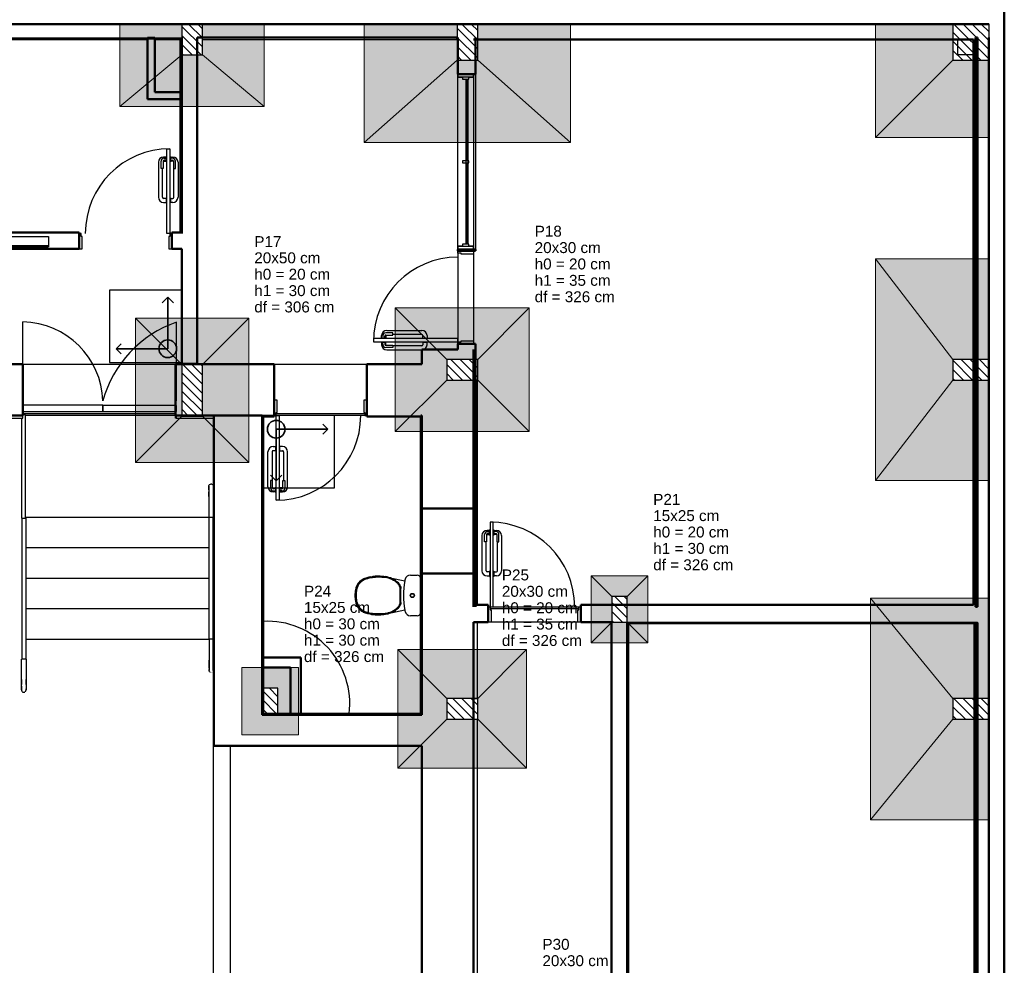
# Model space of a CAD drawing. Header units: millimetres. Extents: x 0 to 119, y 0 to 84.
# Tile 11 of 13: x 75 to 95, y 47 to 65. Entities that reach past the tile are written whole.
import ezdxf

# ---------------------------------------------------------------- set-up
doc = ezdxf.new("R2010")
doc.units = ezdxf.units.MM
doc.header["$MEASUREMENT"] = 0
doc.linetypes.add('NULL', pattern=[0])
doc.layers.add('BASE', color=9, linetype='Continuous')
for name, color, linetype, lineweight in [('LC-Hachuras das sapatas', 43, 'Continuous', 5), ('LC-Hachuras dos pilares', 9, 'Continuous', 5), ('LC-Seção das fundações', 7, 'Continuous', 5), ('LC-Seção dos pilares', 4, 'Continuous', 30), ('LC-Textos', 3, 'Continuous', 20)]:
    doc.layers.add(name, color=color, linetype=linetype, lineweight=lineweight)
doc.styles.add('Arial', font='txt')

msp = doc.modelspace()

# ---------------------------------------------------------------- hatches: boundary and pattern name
at = {"layer": 'LC-Hachuras das sapatas', "linetype": 'Continuous'}
h = msp.add_hatch(color=43, dxfattribs=at)
h.paths.add_polyline_path([(77.416, 64.795), (77.416, 63.195), (80.216, 63.195), (80.216, 64.795), (77.416, 64.795)])
h.paths.add_polyline_path([(78.616, 64.195), (79.016, 64.195), (79.016, 64.795), (78.616, 64.795), (78.616, 64.195)], flags=0)
h = msp.add_hatch(color=43, dxfattribs=at)
h.paths.add_polyline_path([(82.156, 64.795), (82.156, 62.495), (86.156, 62.495), (86.156, 64.795), (82.156, 64.795)])
h.paths.add_polyline_path([(83.956, 64.095), (84.356, 64.095), (84.356, 64.795), (83.956, 64.795), (83.956, 64.095)], flags=0)
h = msp.add_hatch(color=43, dxfattribs=at)
h.paths.add_polyline_path([(92.077, 64.795), (92.077, 62.595), (94.277, 62.595), (94.277, 64.795), (92.077, 64.795)])
h.paths.add_polyline_path([(93.577, 64.795), (93.577, 64.095), (94.277, 64.095), (94.277, 64.795), (93.577, 64.795)], flags=0)
h = msp.add_hatch(color=43, dxfattribs=at)
h.paths.add_polyline_path([(94.276, 60.242), (92.076, 60.242), (92.076, 55.942), (94.276, 55.942), (94.276, 60.242)])
h.paths.add_polyline_path([(93.576, 58.292), (93.576, 57.892), (94.276, 57.892), (94.276, 58.292), (93.576, 58.292)], flags=0)
h = msp.add_hatch(color=43, dxfattribs=at)
h.paths.add_polyline_path([(82.756, 59.292), (82.756, 56.892), (85.356, 56.892), (85.356, 59.292), (82.756, 59.292)])
h.paths.add_polyline_path([(83.756, 58.292), (83.756, 57.892), (84.356, 57.892), (84.356, 58.292), (83.756, 58.292)], flags=0)
h = msp.add_hatch(color=43, dxfattribs=at)
h.paths.add_polyline_path([(77.716, 56.293), (79.916, 56.293), (79.916, 59.093), (77.716, 59.093), (77.716, 56.293)])
h.paths.add_polyline_path([(78.616, 57.193), (79.016, 57.193), (79.016, 58.193), (78.616, 58.193), (78.616, 57.193)], flags=0)
h = msp.add_hatch(color=43, dxfattribs=at)
h.paths.add_polyline_path([(87.656, 52.795), (87.656, 54.095), (86.556, 54.095), (86.556, 52.795), (87.656, 52.795)])
h.paths.add_polyline_path([(86.956, 53.195), (87.256, 53.195), (87.256, 53.695), (86.956, 53.695), (86.956, 53.195)], flags=0)
h = msp.add_hatch(color=43, dxfattribs=at)
h.paths.add_polyline_path([(94.277, 53.665), (91.977, 53.665), (91.977, 49.365), (94.277, 49.365), (94.277, 53.665)])
h.paths.add_polyline_path([(93.577, 51.715), (93.577, 51.315), (94.277, 51.315), (94.277, 51.715), (93.577, 51.715)], flags=0)
h = msp.add_hatch(color=43, dxfattribs=at)
h.paths.add_polyline_path([(82.806, 52.665), (82.806, 50.365), (85.306, 50.365), (85.306, 52.665), (82.806, 52.665)])
h.paths.add_polyline_path([(83.756, 51.715), (83.756, 51.315), (84.356, 51.315), (84.356, 51.715), (83.756, 51.715)], flags=0)
h = msp.add_hatch(color=43, dxfattribs=at)
h.paths.add_polyline_path([(79.78, 51.015), (80.88, 51.015), (80.88, 52.315), (79.78, 52.315), (79.78, 51.015)])
h.paths.add_polyline_path([(80.18, 51.415), (80.48, 51.415), (80.48, 51.915), (80.18, 51.915), (80.18, 51.415)], flags=0)
at = {"layer": 'LC-Hachuras dos pilares', "linetype": 'Continuous'}
h = msp.add_hatch(dxfattribs=at)
h.set_pattern_fill('ANSI31', color=9, angle=90, style=0)
h.paths.add_polyline_path([(78.616, 64.195), (79.016, 64.195), (79.016, 64.795), (78.616, 64.795), (78.616, 64.195)])
h = msp.add_hatch(dxfattribs=at)
h.set_pattern_fill('ANSI31', color=9, angle=90, style=0)
h.paths.add_polyline_path([(83.956, 64.095), (84.356, 64.095), (84.356, 64.795), (83.956, 64.795), (83.956, 64.095)])
h = msp.add_hatch(dxfattribs=at)
h.set_pattern_fill('ANSI31', color=9, angle=90, style=0)
h.paths.add_polyline_path([(93.577, 64.795), (93.577, 64.095), (94.277, 64.095), (94.277, 64.795), (93.577, 64.795)])
h = msp.add_hatch(dxfattribs=at)
h.set_pattern_fill('ANSI31', color=9, angle=90, style=0)
h.paths.add_polyline_path([(83.756, 58.292), (83.756, 57.892), (84.356, 57.892), (84.356, 58.292), (83.756, 58.292)])
h = msp.add_hatch(dxfattribs=at)
h.set_pattern_fill('ANSI31', color=9, angle=90, style=0)
h.paths.add_polyline_path([(93.576, 58.292), (93.576, 57.892), (94.276, 57.892), (94.276, 58.292), (93.576, 58.292)])
h = msp.add_hatch(dxfattribs=at)
h.set_pattern_fill('ANSI31', color=9, angle=90, style=0)
h.paths.add_polyline_path([(78.616, 57.193), (79.016, 57.193), (79.016, 58.193), (78.616, 58.193), (78.616, 57.193)])
h = msp.add_hatch(dxfattribs=at)
h.set_pattern_fill('ANSI31', color=9, angle=90, style=0)
h.paths.add_polyline_path([(86.956, 53.195), (87.256, 53.195), (87.256, 53.695), (86.956, 53.695), (86.956, 53.195)])
h = msp.add_hatch(dxfattribs=at)
h.set_pattern_fill('ANSI31', color=9, angle=90, style=0)
h.paths.add_polyline_path([(80.18, 51.415), (80.48, 51.415), (80.48, 51.915), (80.18, 51.915), (80.18, 51.415)])
h = msp.add_hatch(dxfattribs=at)
h.set_pattern_fill('ANSI31', color=9, angle=90, style=0)
h.paths.add_polyline_path([(83.756, 51.715), (83.756, 51.315), (84.356, 51.315), (84.356, 51.715), (83.756, 51.715)])
h = msp.add_hatch(dxfattribs=at)
h.set_pattern_fill('ANSI31', color=9, angle=90, style=0)
h.paths.add_polyline_path([(93.577, 51.715), (93.577, 51.315), (94.277, 51.315), (94.277, 51.715), (93.577, 51.715)])

# ---------------------------------------------------------------- linework, layer by layer
at = {"layer": 'BASE', "lineweight": 50}
for p, q in [((94.573, 23.002), (94.573, 65.795)), ((59.113, 64.795), (94.273, 64.795)), ((69.316, 64.515), (78.613, 64.515)), ((77.953, 64.535), (77.953, 63.335)), ((78.093, 63.475), (78.093, 64.535)), ((78.593, 64.535), (78.593, 60.755)), ((78.613, 60.735), (78.613, 64.535)), ((78.913, 58.205), (78.913, 64.535)), ((78.913, 64.535), (83.973, 64.535)), ((83.973, 64.535), (83.973, 63.825)), ((84.273, 64.495), (93.973, 64.495)), ((84.313, 63.825), (84.313, 64.535)), ((93.973, 64.495), (93.973, 53.535)), ((94.013, 64.535), (94.053, 64.535)), ((94.013, 53.495), (94.013, 64.535)), ((94.053, 64.535), (94.053, 53.495)), ((94.273, 64.535), (94.273, 23.302)), ((83.973, 63.825), (84.313, 63.825)), ((78.613, 63.475), (78.093, 63.475)), ((77.953, 63.335), (78.613, 63.335)), ((76.623, 60.755), (69.316, 60.755)), ((76.623, 60.435), (76.623, 60.755)), ((78.423, 60.755), (78.423, 60.435)), ((78.593, 60.755), (78.423, 60.755)), ((68.759, 60.435), (76.623, 60.435)), ((78.423, 60.435), (78.613, 60.435)), ((78.613, 60.435), (78.613, 58.205)), ((84.313, 60.425), (83.973, 60.425)), ((83.973, 60.425), (83.973, 60.395)), ((83.973, 60.395), (84.313, 60.395)), ((84.313, 60.395), (84.313, 60.425)), ((83.273, 58.482), (83.273, 58.202)), ((83.973, 58.482), (83.273, 58.482)), ((84.313, 58.595), (83.973, 58.595)), ((83.973, 58.595), (83.973, 58.482)), ((84.273, 58.482), (84.273, 58.482)), ((84.273, 53.535), (84.273, 58.482)), ((84.273, 58.482), (84.273, 53.495)), ((84.313, 53.495), (84.313, 58.595)), ((75.533, 58.202), (66.696, 58.202)), ((75.533, 57.202), (75.533, 58.202)), ((80.407, 58.202), (78.493, 58.202)), ((78.493, 58.202), (78.493, 57.202)), ((78.613, 58.205), (78.913, 58.205)), ((80.407, 57.182), (80.407, 58.202)), ((83.273, 58.202), (82.207, 58.202)), ((82.207, 58.202), (82.207, 57.182)), ((38.257, 57.202), (75.533, 57.202)), ((80.177, 57.202), (78.493, 57.202)), ((79.237, 57.202), (79.237, 50.802)), ((80.177, 51.402), (80.177, 57.202)), ((80.197, 57.182), (80.407, 57.182)), ((80.197, 51.422), (80.197, 57.182)), ((82.207, 57.182), (83.253, 57.182)), ((83.253, 57.202), (83.273, 57.202)), ((83.253, 57.182), (83.253, 51.422)), ((83.273, 57.202), (83.273, 51.402)), ((83.273, 55.402), (84.273, 55.402)), ((84.273, 54.142), (83.273, 54.142)), ((84.558, 53.535), (84.273, 53.535)), ((84.558, 53.195), (84.558, 53.535)), ((86.358, 53.535), (86.358, 53.195)), ((93.973, 53.535), (86.358, 53.535)), ((94.053, 53.495), (94.013, 53.495)), ((84.273, 53.195), (84.558, 53.195)), ((84.273, 41.142), (84.273, 53.195)), ((86.358, 53.195), (86.953, 53.195)), ((86.953, 53.195), (86.953, 37.285)), ((87.253, 53.175), (93.993, 53.175)), ((87.273, 39.245), (87.273, 53.195)), ((93.993, 53.175), (93.993, 35.679)), ((94.013, 53.175), (94.053, 53.175)), ((94.013, 30.561), (94.013, 53.175)), ((94.053, 53.175), (94.053, 35.159)), ((80.927, 52.515), (80.177, 52.515)), ((80.927, 51.402), (80.927, 52.515)), ((80.177, 52.315), (80.727, 52.315)), ((80.727, 52.315), (80.727, 51.402)), ((80.177, 51.402), (83.273, 51.402)), ((83.253, 51.422), (80.197, 51.422)), ((79.237, 50.802), (83.273, 50.802)), ((83.273, 50.802), (83.273, 41.142))]:
    msp.add_line(p, q, dxfattribs=at)
at = {"layer": 'BASE'}
for p, q in [((73.213, 64.493), (77.953, 64.493)), ((78.093, 64.535), (77.953, 64.535)), ((78.093, 64.493), (78.593, 64.493)), ((79.013, 64.535), (79.013, 64.493)), ((79.013, 64.493), (83.953, 64.493)), ((83.953, 64.493), (83.953, 64.535)), ((84.353, 64.493), (93.674, 64.493)), ((93.674, 64.195), (93.674, 64.495)), ((94.034, 53.495), (94.034, 64.535)), ((93.973, 64.195), (93.674, 64.195)), ((94.053, 64.195), (94.013, 64.195)), ((94.053, 64.195), (94.034, 64.195)), ((94.034, 64.195), (94.034, 58.292)), ((83.973, 63.825), (83.973, 63.765)), ((84.273, 63.765), (84.273, 63.825)), ((84.313, 63.825), (84.313, 60.425)), ((83.973, 63.765), (84.063, 63.765)), ((83.973, 60.485), (83.973, 63.765)), ((84.063, 63.765), (84.063, 63.725)), ((84.183, 63.765), (84.063, 63.765)), ((84.063, 63.725), (84.183, 63.725)), ((84.133, 63.725), (84.133, 62.145)), ((84.163, 62.145), (84.163, 63.725)), ((84.183, 63.725), (84.183, 63.765)), ((84.183, 63.765), (84.273, 63.765)), ((84.273, 63.765), (84.273, 60.485)), ((78.323, 60.735), (78.323, 62.375)), ((78.323, 62.375), (78.383, 62.375)), ((78.383, 62.375), (78.383, 60.735)), ((78.163, 62.115), (78.163, 61.435)), ((78.213, 61.995), (78.213, 62.135)), ((78.253, 62.135), (78.253, 61.995)), ((78.313, 62.215), (78.263, 62.215)), ((78.263, 62.135), (78.313, 62.135)), ((78.273, 62.195), (78.313, 62.195)), ((78.313, 62.155), (78.273, 62.155)), ((78.323, 62.225), (78.313, 62.225)), ((78.313, 62.225), (78.313, 62.125)), ((78.313, 62.125), (78.323, 62.125)), ((78.383, 62.225), (78.393, 62.225)), ((78.393, 62.125), (78.383, 62.125)), ((78.393, 62.225), (78.393, 62.125)), ((78.393, 62.215), (78.443, 62.215)), ((78.433, 62.195), (78.393, 62.195)), ((78.393, 62.155), (78.433, 62.155)), ((78.443, 62.135), (78.393, 62.135)), ((78.453, 62.135), (78.453, 61.995)), ((78.493, 61.995), (78.493, 62.135)), ((78.543, 62.115), (78.543, 61.435)), ((84.063, 62.145), (84.063, 62.105)), ((84.183, 62.145), (84.063, 62.145)), ((84.063, 62.105), (84.183, 62.105)), ((84.133, 62.105), (84.133, 60.525)), ((84.163, 60.525), (84.163, 62.105)), ((84.183, 62.105), (84.183, 62.145)), ((78.253, 61.995), (78.213, 61.995)), ((78.243, 61.435), (78.243, 61.995)), ((78.453, 61.995), (78.493, 61.995)), ((78.463, 61.435), (78.463, 61.995)), ((78.313, 61.415), (78.263, 61.415)), ((78.263, 61.335), (78.313, 61.335)), ((78.323, 61.425), (78.313, 61.425)), ((78.313, 61.425), (78.313, 61.325)), ((78.313, 61.325), (78.323, 61.325)), ((78.383, 61.425), (78.393, 61.425)), ((78.393, 61.325), (78.383, 61.325)), ((78.393, 61.425), (78.393, 61.325)), ((78.393, 61.415), (78.443, 61.415)), ((78.443, 61.335), (78.393, 61.335)), ((72.026, 60.675), (76.026, 60.675)), ((76.026, 60.675), (76.026, 60.495)), ((76.663, 60.735), (76.623, 60.735)), ((76.663, 60.675), (76.663, 60.735)), ((76.683, 60.675), (76.663, 60.675)), ((76.683, 60.435), (76.683, 60.675)), ((78.383, 60.735), (78.323, 60.735)), ((78.363, 60.675), (78.363, 60.435)), ((78.383, 60.675), (78.363, 60.675)), ((78.423, 60.735), (78.383, 60.735)), ((78.383, 60.735), (78.383, 60.675)), ((72.026, 60.495), (76.026, 60.495)), ((76.026, 60.495), (72.026, 60.495)), ((76.026, 60.475), (72.026, 60.475)), ((72.03, 60.495), (76.022, 60.495)), ((72.03, 60.475), (76.022, 60.475)), ((76.022, 60.495), (76.022, 60.475)), ((76.026, 60.495), (76.026, 60.475)), ((76.623, 60.435), (76.683, 60.435)), ((78.363, 60.435), (78.423, 60.435)), ((83.973, 60.485), (83.973, 60.425)), ((84.063, 60.485), (83.973, 60.485)), ((83.973, 60.355), (83.973, 60.395)), ((84.063, 60.525), (84.063, 60.485)), ((84.183, 60.525), (84.063, 60.525)), ((84.063, 60.485), (84.183, 60.485)), ((84.183, 60.485), (84.183, 60.525)), ((84.273, 60.485), (84.183, 60.485)), ((84.273, 60.425), (84.273, 60.485)), ((84.273, 60.395), (84.273, 60.335)), ((83.973, 60.355), (83.973, 58.635)), ((84.033, 60.355), (83.973, 60.355)), ((84.033, 60.335), (84.033, 60.355)), ((84.273, 60.335), (84.033, 60.335)), ((84.273, 60.335), (84.273, 58.655)), ((77.213, 59.635), (77.213, 58.235)), ((78.613, 59.635), (77.213, 59.635)), ((78.613, 58.235), (78.613, 59.635)), ((82.593, 58.855), (83.273, 58.855)), ((83.973, 58.695), (82.333, 58.695)), ((82.333, 58.695), (82.333, 58.635)), ((82.483, 58.695), (82.483, 58.705)), ((82.483, 58.705), (82.583, 58.705)), ((82.493, 58.705), (82.493, 58.755)), ((82.513, 58.745), (82.513, 58.705)), ((82.553, 58.705), (82.553, 58.745)), ((82.713, 58.805), (82.573, 58.805)), ((82.573, 58.765), (82.713, 58.765)), ((82.573, 58.755), (82.573, 58.705)), ((82.583, 58.705), (82.583, 58.695)), ((82.713, 58.765), (82.713, 58.805)), ((83.273, 58.775), (82.713, 58.775)), ((83.283, 58.695), (83.283, 58.705)), ((83.283, 58.705), (83.383, 58.705)), ((83.293, 58.705), (83.293, 58.755)), ((83.373, 58.755), (83.373, 58.705)), ((83.383, 58.705), (83.383, 58.695)), ((83.973, 58.635), (83.973, 58.695)), ((84.033, 58.635), (84.033, 58.655)), ((84.033, 58.655), (84.273, 58.655)), ((84.273, 58.655), (84.273, 58.595)), ((82.333, 58.635), (83.973, 58.635)), ((82.483, 58.635), (82.483, 58.625)), ((82.483, 58.625), (82.583, 58.625)), ((82.493, 58.625), (82.493, 58.575)), ((82.513, 58.585), (82.513, 58.625)), ((82.553, 58.625), (82.553, 58.585)), ((82.573, 58.575), (82.573, 58.625)), ((82.573, 58.565), (82.713, 58.565)), ((82.713, 58.525), (82.573, 58.525)), ((82.583, 58.625), (82.583, 58.635)), ((82.593, 58.475), (83.273, 58.475)), ((82.713, 58.565), (82.713, 58.525)), ((83.273, 58.555), (82.713, 58.555)), ((83.283, 58.635), (83.283, 58.625)), ((83.283, 58.625), (83.383, 58.625)), ((83.293, 58.625), (83.293, 58.575)), ((83.373, 58.575), (83.373, 58.625)), ((83.383, 58.625), (83.383, 58.635)), ((83.973, 58.635), (84.033, 58.635)), ((83.973, 58.595), (83.973, 58.635)), ((94.034, 58.292), (94.053, 58.292)), ((75.533, 58.202), (78.493, 58.202)), ((77.213, 58.235), (78.613, 58.235)), ((78.913, 58.205), (78.913, 58.202)), ((80.407, 58.202), (82.207, 58.202)), ((84.353, 57.89), (84.313, 57.89)), ((84.353, 53.535), (84.353, 57.89)), ((94.053, 57.892), (94.034, 57.892)), ((94.034, 57.892), (94.034, 53.495)), ((80.467, 57.502), (80.407, 57.502)), ((80.467, 57.262), (80.467, 57.502)), ((82.207, 57.502), (82.147, 57.502)), ((82.147, 57.502), (82.147, 57.262)), ((77.086, 57.402), (75.533, 57.402)), ((75.533, 57.402), (75.533, 57.284)), ((78.513, 57.399), (77.083, 57.399)), ((77.083, 57.399), (77.083, 57.284)), ((77.086, 57.284), (77.086, 57.402)), ((78.513, 57.284), (78.513, 57.399)), ((75.533, 57.203), (56.011, 57.203)), ((56.011, 57.15), (75.533, 57.15)), ((75.504, 57.15), (75.504, 55.215)), ((75.533, 57.284), (77.086, 57.284)), ((78.493, 57.235), (75.533, 57.235)), ((75.581, 57.215), (75.533, 57.215)), ((75.533, 57.15), (75.533, 57.203)), ((75.581, 55.215), (75.581, 57.215)), ((78.493, 57.202), (75.581, 57.202)), ((77.083, 57.284), (78.513, 57.284)), ((78.493, 57.15), (78.493, 57.202)), ((78.505, 57.15), (78.493, 57.15)), ((79.237, 57.203), (78.505, 57.203)), ((78.505, 57.203), (78.505, 57.15)), ((78.505, 57.15), (79.237, 57.15)), ((79.237, 57.15), (79.237, 57.203)), ((81.577, 57.202), (80.177, 57.202)), ((80.177, 57.202), (80.177, 55.802)), ((80.407, 57.202), (80.447, 57.202)), ((80.447, 57.202), (80.447, 57.262)), ((80.447, 57.262), (80.467, 57.262)), ((82.167, 57.235), (80.447, 57.235)), ((82.167, 57.202), (80.447, 57.202)), ((80.447, 55.562), (80.447, 57.202)), ((80.447, 57.202), (80.507, 57.202)), ((80.507, 57.202), (80.507, 55.562)), ((81.577, 55.802), (81.577, 57.202)), ((82.147, 57.262), (82.167, 57.262)), ((82.167, 57.262), (82.167, 57.202)), ((82.167, 57.202), (82.207, 57.202)), ((80.387, 56.602), (80.437, 56.602)), ((80.437, 56.512), (80.437, 56.612)), ((80.437, 56.612), (80.447, 56.612)), ((80.517, 56.612), (80.507, 56.612)), ((80.517, 56.512), (80.517, 56.612)), ((80.567, 56.602), (80.517, 56.602)), ((80.287, 55.822), (80.287, 56.502)), ((80.367, 56.502), (80.367, 55.942)), ((80.437, 56.522), (80.387, 56.522)), ((80.447, 56.512), (80.437, 56.512)), ((80.507, 56.512), (80.517, 56.512)), ((80.517, 56.522), (80.567, 56.522)), ((80.587, 56.502), (80.587, 55.942)), ((80.667, 55.822), (80.667, 56.502)), ((80.177, 55.802), (81.577, 55.802)), ((80.377, 55.942), (80.337, 55.942)), ((80.337, 55.942), (80.337, 55.802)), ((80.377, 55.802), (80.377, 55.942)), ((80.387, 55.802), (80.437, 55.802)), ((80.437, 55.782), (80.397, 55.782)), ((80.437, 55.712), (80.437, 55.812)), ((80.437, 55.812), (80.447, 55.812)), ((80.517, 55.812), (80.507, 55.812)), ((80.517, 55.712), (80.517, 55.812)), ((80.567, 55.802), (80.517, 55.802)), ((80.517, 55.782), (80.557, 55.782)), ((80.577, 55.942), (80.617, 55.942)), ((80.577, 55.802), (80.577, 55.942)), ((80.617, 55.942), (80.617, 55.802)), ((79.142, 55.631), (79.142, 55.235)), ((79.23, 55.235), (79.23, 55.631)), ((80.437, 55.722), (80.387, 55.722)), ((80.397, 55.742), (80.437, 55.742)), ((80.447, 55.712), (80.437, 55.712)), ((80.507, 55.712), (80.517, 55.712)), ((80.557, 55.742), (80.517, 55.742)), ((80.517, 55.722), (80.567, 55.722)), ((80.507, 55.562), (80.447, 55.562)), ((75.504, 55.215), (75.581, 55.215)), ((75.512, 55.215), (75.512, 52.482)), ((75.579, 55.232), (75.588, 55.232)), ((75.581, 55.235), (79.142, 55.235)), ((75.581, 55.235), (79.142, 55.235)), ((75.588, 55.232), (75.588, 52.482)), ((79.142, 55.235), (79.148, 55.235)), ((79.148, 55.235), (79.224, 55.235)), ((79.148, 52.868), (79.148, 55.235)), ((79.224, 52.868), (79.224, 55.235)), ((79.224, 55.235), (79.23, 55.235)), ((79.23, 55.235), (79.237, 55.235)), ((79.23, 55.235), (79.237, 55.235)), ((84.658, 55.135), (84.598, 55.135)), ((84.598, 55.135), (84.598, 53.495)), ((84.658, 53.495), (84.658, 55.135)), ((84.438, 54.875), (84.438, 54.195)), ((84.488, 54.755), (84.488, 54.895)), ((84.528, 54.895), (84.528, 54.755)), ((84.588, 54.975), (84.538, 54.975)), ((84.538, 54.895), (84.588, 54.895)), ((84.548, 54.955), (84.588, 54.955)), ((84.588, 54.915), (84.548, 54.915)), ((84.598, 54.985), (84.588, 54.985)), ((84.588, 54.985), (84.588, 54.885)), ((84.588, 54.885), (84.598, 54.885)), ((84.658, 54.985), (84.668, 54.985)), ((84.668, 54.885), (84.658, 54.885)), ((84.668, 54.985), (84.668, 54.885)), ((84.668, 54.975), (84.718, 54.975)), ((84.708, 54.955), (84.668, 54.955)), ((84.668, 54.915), (84.708, 54.915)), ((84.718, 54.895), (84.668, 54.895)), ((84.728, 54.895), (84.728, 54.755)), ((84.768, 54.755), (84.768, 54.895)), ((84.818, 54.875), (84.818, 54.195)), ((75.588, 54.643), (79.148, 54.643)), ((79.224, 54.643), (79.237, 54.643)), ((84.528, 54.755), (84.488, 54.755)), ((84.518, 54.195), (84.518, 54.755)), ((84.728, 54.755), (84.768, 54.755)), ((84.738, 54.195), (84.738, 54.755)), ((83.052, 54.109), (83.184, 54.109)), ((84.588, 54.175), (84.538, 54.175)), ((84.538, 54.095), (84.588, 54.095)), ((84.598, 54.185), (84.588, 54.185)), ((84.588, 54.185), (84.588, 54.085)), ((84.588, 54.085), (84.598, 54.085)), ((84.658, 54.185), (84.668, 54.185)), ((84.668, 54.085), (84.658, 54.085)), ((84.668, 54.185), (84.668, 54.085)), ((84.668, 54.175), (84.718, 54.175)), ((84.718, 54.095), (84.668, 54.095)), ((75.588, 54.051), (79.148, 54.051)), ((79.224, 54.051), (79.237, 54.051)), ((82.657, 54.057), (82.942, 53.996)), ((82.846, 53.878), (82.846, 53.551)), ((82.86, 53.844), (82.859, 53.888)), ((82.858, 53.836), (82.846, 53.836)), ((82.858, 53.816), (82.846, 53.816)), ((82.858, 53.816), (82.858, 53.836)), ((82.86, 53.844), (82.86, 53.586)), ((82.858, 53.614), (82.846, 53.614)), ((82.858, 53.594), (82.846, 53.594)), ((82.858, 53.614), (82.858, 53.594)), ((82.86, 53.586), (82.859, 53.541)), ((84.558, 53.495), (84.598, 53.495)), ((84.598, 53.495), (86.318, 53.495)), ((84.598, 53.495), (84.658, 53.495)), ((84.598, 53.495), (84.598, 53.435)), ((86.318, 53.495), (86.358, 53.495)), ((86.318, 53.435), (86.318, 53.495)), ((75.588, 53.459), (79.148, 53.459)), ((79.224, 53.459), (79.237, 53.459)), ((82.941, 53.431), (82.616, 53.361)), ((83.184, 53.32), (83.051, 53.32)), ((84.598, 53.465), (86.318, 53.465)), ((84.598, 53.435), (84.618, 53.435)), ((84.618, 53.435), (84.618, 53.195)), ((86.298, 53.195), (86.298, 53.435)), ((86.298, 53.435), (86.318, 53.435)), ((84.273, 53.195), (84.273, 30)), ((84.353, 51.715), (84.353, 53.195)), ((84.618, 53.195), (84.558, 53.195)), ((86.298, 53.195), (84.618, 53.195)), ((86.358, 53.195), (86.298, 53.195)), ((87.253, 53.195), (94.053, 53.195)), ((87.253, 39.245), (87.253, 53.195)), ((94.034, 53.175), (94.034, 51.713)), ((94.053, 53.195), (94.053, 53.175)), ((75.588, 52.868), (79.148, 52.868)), ((79.224, 52.868), (79.148, 52.868)), ((79.148, 52.868), (79.148, 52.461)), ((79.224, 52.868), (79.237, 52.868)), ((79.224, 52.461), (79.224, 52.868)), ((75.506, 52.085), (75.506, 52.482)), ((75.506, 52.482), (75.512, 52.482)), ((75.588, 52.482), (75.512, 52.482)), ((75.588, 52.482), (75.594, 52.482)), ((75.594, 52.482), (75.594, 52.085)), ((79.163, 52.228), (79.162, 52.228)), ((79.173, 52.222), (79.171, 52.223)), ((79.181, 52.22), (79.18, 52.22)), ((79.201, 52.223), (79.2, 52.223)), ((79.217, 52.235), (79.216, 52.234)), ((84.273, 51.715), (84.353, 51.715)), ((94.034, 51.713), (94.053, 51.713)), ((79.233, 37.402), (79.233, 51.402)), ((79.233, 51.402), (79.237, 51.402)), ((84.273, 51.315), (84.353, 51.315)), ((84.353, 44.315), (84.353, 51.315)), ((94.053, 51.313), (94.034, 51.313)), ((94.034, 51.313), (94.034, 44.323)), ((79.553, 50.802), (79.553, 37.402))]:
    msp.add_line(p, q, dxfattribs=at)
at = {"layer": 'BASE', "linetype": 'Continuous', "lineweight": 25}
for p, q in [((83.973, 63.825), (84.273, 63.825)), ((83.973, 63.765), (83.973, 63.825)), ((84.273, 63.825), (84.273, 63.765)), ((84.273, 63.765), (83.973, 63.765)), ((84.133, 63.725), (84.163, 63.725)), ((84.133, 60.525), (84.133, 63.725)), ((84.163, 63.725), (84.163, 60.525)), ((83.973, 60.485), (84.273, 60.485)), ((83.973, 60.425), (83.973, 60.485)), ((84.273, 60.425), (83.973, 60.425)), ((84.163, 60.525), (84.133, 60.525)), ((84.273, 60.485), (84.273, 60.425))]:
    msp.add_line(p, q, dxfattribs=at)
at = {"layer": 'BASE', "lineweight": 35}
for p, q in [((78.343, 59.499), (78.234, 59.39)), ((78.343, 58.499), (78.343, 59.499)), ((78.343, 59.499), (78.452, 59.39)), ((77.343, 58.499), (77.44, 58.596)), ((78.343, 58.499), (77.343, 58.499)), ((77.343, 58.499), (77.44, 58.402)), ((80.447, 56.938), (81.447, 56.938)), ((80.447, 56.938), (80.447, 55.938)), ((81.447, 56.938), (81.35, 57.035)), ((81.447, 56.938), (81.35, 56.841)), ((80.447, 55.938), (80.338, 56.048)), ((80.447, 55.938), (80.556, 56.048))]:
    msp.add_line(p, q, dxfattribs=at)
at = {"layer": 'BASE', "lineweight": 25}
for p, q in [((75.533, 57.486), (75.533, 59.02)), ((78.513, 57.486), (78.513, 59.015))]:
    msp.add_line(p, q, dxfattribs=at)
at = {"layer": 'BASE', "linetype": 'Continuous'}
for p, q in [((75.588, 54.643), (79.148, 54.643)), ((79.224, 54.643), (79.237, 54.643)), ((75.588, 54.051), (79.148, 54.051)), ((79.224, 54.051), (79.237, 54.051)), ((75.588, 53.459), (79.148, 53.459)), ((79.224, 53.459), (79.237, 53.459)), ((75.588, 52.868), (79.148, 52.868)), ((79.224, 52.868), (79.237, 52.868))]:
    msp.add_line(p, q, dxfattribs=at)
at = {"layer": 'BASE'}
for points in [[(79.142, 55.835), (79.142, 55.836), (79.142, 55.838), (79.142, 55.84), (79.143, 55.842), (79.143, 55.843), (79.143, 55.845), (79.144, 55.847), (79.144, 55.848), (79.145, 55.85), (79.145, 55.852), (79.146, 55.853), (79.147, 55.855)], [(79.142, 55.762), (79.142, 55.765), (79.142, 55.771), (79.142, 55.777), (79.142, 55.783), (79.142, 55.788), (79.142, 55.793), (79.142, 55.798), (79.142, 55.802), (79.142, 55.807), (79.142, 55.811), (79.142, 55.814), (79.142, 55.818), (79.142, 55.821), (79.142, 55.824), (79.142, 55.826), (79.142, 55.828), (79.142, 55.83), (79.142, 55.832), (79.142, 55.833), (79.142, 55.834), (79.142, 55.834), (79.142, 55.835), (79.142, 55.835)], [(79.142, 55.835), (79.142, 55.834), (79.142, 55.834), (79.142, 55.833), (79.142, 55.832), (79.142, 55.831), (79.142, 55.829), (79.142, 55.827), (79.142, 55.824), (79.142, 55.822), (79.142, 55.819), (79.142, 55.815), (79.142, 55.812), (79.142, 55.808), (79.142, 55.804), (79.142, 55.799), (79.142, 55.794), (79.142, 55.789), (79.142, 55.784), (79.142, 55.779), (79.142, 55.773), (79.142, 55.767), (79.142, 55.761), (79.142, 55.755), (79.142, 55.748), (79.142, 55.741), (79.142, 55.734), (79.142, 55.727), (79.142, 55.72), (79.142, 55.713), (79.142, 55.705), (79.142, 55.697), (79.142, 55.69), (79.142, 55.682), (79.142, 55.674), (79.142, 55.666), (79.142, 55.658), (79.142, 55.65), (79.142, 55.642), (79.142, 55.634), (79.142, 55.631)], [(79.15, 55.859), (79.151, 55.861), (79.152, 55.862), (79.153, 55.864)], [(79.157, 55.867), (79.158, 55.869), (79.159, 55.87), (79.161, 55.871), (79.162, 55.872)], [(79.167, 55.874), (79.168, 55.875), (79.17, 55.876), (79.172, 55.876)], [(79.177, 55.878), (79.178, 55.878), (79.18, 55.878), (79.182, 55.878), (79.184, 55.879), (79.185, 55.879)], [(79.186, 55.879), (79.188, 55.879), (79.189, 55.879), (79.191, 55.878), (79.193, 55.878), (79.195, 55.878)], [(79.2, 55.876), (79.201, 55.876), (79.203, 55.875), (79.205, 55.874), (79.206, 55.874)], [(79.211, 55.871), (79.212, 55.87), (79.214, 55.869), (79.215, 55.868)], [(79.219, 55.864), (79.22, 55.863), (79.221, 55.861), (79.222, 55.86), (79.223, 55.858)], [(79.226, 55.854), (79.226, 55.852), (79.227, 55.851), (79.228, 55.849), (79.228, 55.847), (79.229, 55.846), (79.229, 55.844), (79.229, 55.842), (79.23, 55.84), (79.23, 55.839), (79.23, 55.837), (79.23, 55.835), (79.23, 55.835)], [(79.23, 55.835), (79.23, 55.834), (79.23, 55.834), (79.23, 55.833), (79.23, 55.832), (79.23, 55.831), (79.23, 55.829), (79.23, 55.827), (79.23, 55.824), (79.23, 55.822), (79.23, 55.819), (79.23, 55.815), (79.23, 55.812), (79.23, 55.809)], [(79.23, 55.631), (79.23, 55.64), (79.23, 55.648), (79.23, 55.656), (79.23, 55.664), (79.23, 55.672), (79.23, 55.68), (79.23, 55.688), (79.23, 55.695), (79.23, 55.703), (79.23, 55.711), (79.23, 55.718), (79.23, 55.725), (79.23, 55.732), (79.23, 55.739), (79.23, 55.746), (79.23, 55.753), (79.23, 55.759), (79.23, 55.765), (79.23, 55.771), (79.23, 55.777), (79.23, 55.783), (79.23, 55.788), (79.23, 55.793), (79.23, 55.798), (79.23, 55.802), (79.23, 55.807), (79.23, 55.811), (79.23, 55.814), (79.23, 55.818), (79.23, 55.821), (79.23, 55.824), (79.23, 55.826), (79.23, 55.828), (79.23, 55.83), (79.23, 55.832), (79.23, 55.833), (79.23, 55.834), (79.23, 55.834), (79.23, 55.835), (79.23, 55.835)], [(79.142, 55.631), (79.142, 55.64), (79.142, 55.648), (79.142, 55.656), (79.142, 55.664), (79.142, 55.672), (79.142, 55.68), (79.142, 55.688), (79.142, 55.695), (79.142, 55.703), (79.142, 55.711), (79.142, 55.718), (79.142, 55.725)], [(79.23, 55.73), (79.23, 55.727), (79.23, 55.72), (79.23, 55.713), (79.23, 55.705), (79.23, 55.697), (79.23, 55.69), (79.23, 55.682), (79.23, 55.674), (79.23, 55.666), (79.23, 55.658), (79.23, 55.65), (79.23, 55.642), (79.23, 55.634), (79.23, 55.631)], [(79.148, 52.461), (79.148, 52.453), (79.148, 52.445), (79.148, 52.437), (79.148, 52.429), (79.148, 52.421), (79.148, 52.413), (79.148, 52.405), (79.148, 52.397), (79.148, 52.39), (79.148, 52.382), (79.148, 52.375), (79.148, 52.367), (79.148, 52.36), (79.148, 52.353), (79.148, 52.347), (79.148, 52.34), (79.148, 52.334), (79.148, 52.327), (79.148, 52.321), (79.148, 52.316), (79.148, 52.31), (79.148, 52.305), (79.148, 52.3), (79.148, 52.295), (79.148, 52.29), (79.148, 52.286), (79.148, 52.282), (79.148, 52.278), (79.148, 52.275), (79.148, 52.272), (79.148, 52.269), (79.148, 52.267), (79.148, 52.264), (79.148, 52.263), (79.148, 52.261), (79.148, 52.26), (79.148, 52.259), (79.148, 52.258), (79.148, 52.258), (79.148, 52.258)], [(79.148, 52.305), (79.148, 52.309), (79.148, 52.314), (79.148, 52.32), (79.148, 52.326), (79.148, 52.332), (79.148, 52.338), (79.148, 52.345), (79.148, 52.351), (79.148, 52.358), (79.148, 52.366), (79.148, 52.373), (79.148, 52.38), (79.148, 52.388), (79.148, 52.395), (79.148, 52.403), (79.148, 52.411), (79.148, 52.419), (79.148, 52.427), (79.148, 52.435), (79.148, 52.443), (79.148, 52.451), (79.148, 52.459), (79.148, 52.461)], [(79.224, 52.258), (79.224, 52.258), (79.224, 52.259), (79.224, 52.26), (79.224, 52.261), (79.224, 52.262), (79.224, 52.264), (79.224, 52.266), (79.224, 52.268), (79.224, 52.271), (79.224, 52.274), (79.224, 52.277), (79.224, 52.281), (79.224, 52.285), (79.224, 52.289), (79.224, 52.294), (79.224, 52.298), (79.224, 52.303), (79.224, 52.309), (79.224, 52.314), (79.224, 52.32), (79.224, 52.326), (79.224, 52.332), (79.224, 52.338), (79.224, 52.345), (79.224, 52.351), (79.224, 52.358), (79.224, 52.366), (79.224, 52.373), (79.224, 52.38), (79.224, 52.388), (79.224, 52.395), (79.224, 52.403), (79.224, 52.411), (79.224, 52.419), (79.224, 52.427), (79.224, 52.435), (79.224, 52.443), (79.224, 52.451), (79.224, 52.459), (79.224, 52.461)], [(79.224, 52.461), (79.224, 52.453), (79.224, 52.445), (79.224, 52.437), (79.224, 52.429), (79.224, 52.421), (79.224, 52.413), (79.224, 52.405), (79.224, 52.397), (79.224, 52.39), (79.224, 52.382), (79.224, 52.375), (79.224, 52.367), (79.224, 52.363)], [(79.148, 52.258), (79.148, 52.258), (79.148, 52.259), (79.148, 52.26), (79.148, 52.261), (79.148, 52.262), (79.148, 52.264), (79.148, 52.266), (79.148, 52.268), (79.148, 52.271), (79.148, 52.274), (79.148, 52.277), (79.148, 52.281)], [(79.151, 52.243), (79.15, 52.244), (79.15, 52.246), (79.149, 52.247), (79.149, 52.249), (79.149, 52.25), (79.148, 52.252), (79.148, 52.253), (79.148, 52.255), (79.148, 52.256), (79.148, 52.258), (79.148, 52.258)], [(79.157, 52.234), (79.156, 52.235), (79.155, 52.236)], [(79.192, 52.221), (79.191, 52.22), (79.189, 52.22)], [(79.21, 52.229), (79.209, 52.228), (79.208, 52.227)], [(79.224, 52.258), (79.224, 52.257), (79.224, 52.255), (79.224, 52.254), (79.224, 52.252), (79.223, 52.251), (79.223, 52.249), (79.223, 52.248), (79.222, 52.246), (79.222, 52.245), (79.221, 52.243), (79.22, 52.242)], [(79.224, 52.282), (79.224, 52.278), (79.224, 52.275), (79.224, 52.272), (79.224, 52.269), (79.224, 52.267), (79.224, 52.264), (79.224, 52.263), (79.224, 52.261), (79.224, 52.26), (79.224, 52.259), (79.224, 52.258), (79.224, 52.258), (79.224, 52.258)], [(75.506, 52.085), (75.506, 52.077), (75.506, 52.069), (75.506, 52.06), (75.506, 52.052), (75.506, 52.044), (75.506, 52.037), (75.506, 52.029), (75.506, 52.021), (75.506, 52.013), (75.506, 52.006), (75.506, 51.998), (75.506, 51.991)], [(75.506, 51.882), (75.506, 51.882), (75.506, 51.882), (75.506, 51.883), (75.506, 51.884), (75.506, 51.886), (75.506, 51.887), (75.506, 51.89), (75.506, 51.892), (75.506, 51.895), (75.506, 51.898), (75.506, 51.901), (75.506, 51.905), (75.506, 51.908), (75.506, 51.913), (75.506, 51.917), (75.506, 51.922), (75.506, 51.927), (75.506, 51.932), (75.506, 51.938), (75.506, 51.943), (75.506, 51.949), (75.506, 51.955), (75.506, 51.962), (75.506, 51.968), (75.506, 51.975), (75.506, 51.982), (75.506, 51.989), (75.506, 51.996), (75.506, 52.004), (75.506, 52.011), (75.506, 52.019), (75.506, 52.027), (75.506, 52.034), (75.506, 52.042), (75.506, 52.05), (75.506, 52.058), (75.506, 52.066), (75.506, 52.074), (75.506, 52.083), (75.506, 52.085)], [(75.594, 51.986), (75.594, 51.989), (75.594, 51.996), (75.594, 52.004), (75.594, 52.011), (75.594, 52.019), (75.594, 52.027), (75.594, 52.034), (75.594, 52.042), (75.594, 52.05), (75.594, 52.058), (75.594, 52.066), (75.594, 52.074), (75.594, 52.083), (75.594, 52.085)], [(75.594, 52.085), (75.594, 52.077), (75.594, 52.069), (75.594, 52.06), (75.594, 52.052), (75.594, 52.044), (75.594, 52.037), (75.594, 52.029), (75.594, 52.021), (75.594, 52.013), (75.594, 52.006), (75.594, 51.998), (75.594, 51.991), (75.594, 51.984), (75.594, 51.977), (75.594, 51.97), (75.594, 51.963), (75.594, 51.957), (75.594, 51.951), (75.594, 51.945), (75.594, 51.939), (75.594, 51.934), (75.594, 51.928), (75.594, 51.923), (75.594, 51.918), (75.594, 51.914), (75.594, 51.91), (75.594, 51.906), (75.594, 51.902), (75.594, 51.899), (75.594, 51.895), (75.594, 51.893), (75.594, 51.89), (75.594, 51.888), (75.594, 51.886), (75.594, 51.885), (75.594, 51.883), (75.594, 51.882), (75.594, 51.882), (75.594, 51.882), (75.594, 51.882)], [(75.506, 51.955), (75.506, 51.951), (75.506, 51.945), (75.506, 51.939), (75.506, 51.934), (75.506, 51.928), (75.506, 51.923), (75.506, 51.918), (75.506, 51.914), (75.506, 51.91), (75.506, 51.906), (75.506, 51.902), (75.506, 51.899), (75.506, 51.895), (75.506, 51.893), (75.506, 51.89), (75.506, 51.888), (75.506, 51.886), (75.506, 51.885), (75.506, 51.883), (75.506, 51.882), (75.506, 51.882), (75.506, 51.882), (75.506, 51.882)], [(75.506, 51.882), (75.506, 51.88), (75.506, 51.878), (75.506, 51.876), (75.507, 51.875), (75.507, 51.873), (75.507, 51.871), (75.508, 51.869), (75.508, 51.868), (75.509, 51.866), (75.51, 51.864), (75.51, 51.863), (75.511, 51.861)], [(75.514, 51.857), (75.515, 51.855), (75.516, 51.854), (75.517, 51.853)], [(75.521, 51.849), (75.522, 51.848), (75.523, 51.847), (75.525, 51.846), (75.526, 51.845)], [(75.531, 51.842), (75.533, 51.841), (75.534, 51.841), (75.536, 51.84)], [(75.541, 51.839), (75.543, 51.838), (75.544, 51.838), (75.546, 51.838), (75.548, 51.838), (75.55, 51.838)], [(75.55, 51.838), (75.552, 51.838), (75.554, 51.838), (75.555, 51.838), (75.557, 51.838), (75.559, 51.838)], [(75.564, 51.84), (75.566, 51.84), (75.567, 51.841), (75.569, 51.842), (75.57, 51.843)], [(75.575, 51.845), (75.576, 51.846), (75.578, 51.847), (75.579, 51.849)], [(75.583, 51.852), (75.584, 51.854), (75.585, 51.855), (75.586, 51.856), (75.587, 51.858)], [(75.59, 51.862), (75.59, 51.864), (75.591, 51.866), (75.592, 51.867), (75.592, 51.869), (75.593, 51.871), (75.593, 51.872), (75.593, 51.874), (75.594, 51.876), (75.594, 51.878), (75.594, 51.879), (75.594, 51.881), (75.594, 51.882)], [(75.594, 51.882), (75.594, 51.882), (75.594, 51.882), (75.594, 51.883), (75.594, 51.884), (75.594, 51.886), (75.594, 51.887), (75.594, 51.89), (75.594, 51.892), (75.594, 51.895), (75.594, 51.898), (75.594, 51.901), (75.594, 51.905), (75.594, 51.907)]]:
    msp.add_lwpolyline(points, dxfattribs=at)
at = {"layer": 'BASE', "lineweight": 35}
for centre in [(78.343, 58.499), (80.447, 56.938)]:
    msp.add_circle(centre, 0.171, dxfattribs=at)
at = {"layer": 'BASE'}
for radius in [0.04, 0.036, 0.034]:
    msp.add_circle((83.087, 53.715), radius, dxfattribs=at)
for centre, radius, start, end in [((78.383, 60.735), 1.64, 90, 180), ((78.263, 62.115), 0.1, 90, 180), ((78.273, 62.135), 0.06, 90, 180), ((78.273, 62.135), 0.02, 90, 180), ((78.263, 62.115), 0.02, 90, 120), ((78.433, 62.135), 0.06, 0, 90), ((78.433, 62.135), 0.02, 0, 90), ((78.443, 62.115), 0.1, 0, 90), ((78.443, 62.115), 0.02, 60, 90), ((78.263, 61.435), 0.1, 180, 270), ((78.263, 61.435), 0.02, 180, 270), ((78.443, 61.435), 0.1, 270, 0), ((78.443, 61.435), 0.02, 270, 0), ((83.973, 58.635), 1.64, 90, 180), ((82.593, 58.755), 0.1, 90, 180), ((83.273, 58.755), 0.1, 360, 90), ((82.573, 58.745), 0.06, 90, 180), ((82.573, 58.745), 0.02, 90, 180), ((82.593, 58.755), 0.02, 150, 180), ((83.273, 58.755), 0.02, 360, 90), ((82.593, 58.575), 0.1, 180, 270), ((82.573, 58.585), 0.06, 180, 270), ((82.573, 58.585), 0.02, 180, 270), ((82.593, 58.575), 0.02, 180, 210), ((83.273, 58.575), 0.1, 270, 360), ((83.273, 58.575), 0.02, 270, 360), ((80.447, 57.202), 1.64, 270, 0), ((80.387, 56.502), 0.1, 90, 180), ((80.567, 56.502), 0.1, 0, 90), ((80.387, 56.502), 0.02, 90, 180), ((80.567, 56.502), 0.02, 0, 90), ((80.387, 55.822), 0.1, 180, 270), ((80.397, 55.802), 0.06, 180, 270), ((80.387, 55.822), 0.02, 240, 270), ((80.397, 55.802), 0.02, 180, 270), ((80.557, 55.802), 0.06, 270, 360), ((80.557, 55.802), 0.02, 270, 0), ((80.567, 55.822), 0.1, 270, 0), ((80.567, 55.822), 0.02, 270, 300), ((84.598, 53.495), 1.64, 360, 90), ((84.538, 54.875), 0.1, 90, 180), ((84.548, 54.895), 0.06, 90, 180), ((84.548, 54.895), 0.02, 90, 180), ((84.538, 54.875), 0.02, 90, 120), ((84.708, 54.895), 0.06, 0, 90), ((84.708, 54.895), 0.02, 0, 90), ((84.718, 54.875), 0.1, 360, 90), ((84.718, 54.875), 0.02, 60, 90), ((82.369, 53.527), 0.554, 96.3426, 113.5976), ((82.426, 53.31), 0.779, 100.8043, 103.5091), ((82.437, 52.917), 1.169, 83.8664, 96.3426), ((82.441, 52.919), 1.148, 84.0902, 96.3429), ((82.426, 53.31), 0.779, 83.7439, 97.6247), ((82.346, 52.815), 1.28, 81.3632, 82.5595), ((82.516, 53.658), 0.424, 44.8438, 83.835), ((83.051, 54.002), 0.107, 89.9862, 163.9106), ((83.184, 54.04), 0.0695, 3.0192, 89.9862), ((84.538, 54.195), 0.1, 180, 270), ((84.538, 54.195), 0.02, 180, 270), ((84.718, 54.195), 0.1, 270, 360), ((84.718, 54.195), 0.02, 270, 360), ((82.259, 53.779), 0.28, 113.5976, 170.1333), ((82.265, 53.78), 0.262, 107.0243, 170.1854), ((82.219, 53.85), 0.201, 115.9059, 141.1018), ((82.426, 53.31), 0.779, 110.267, 112.2561), ((82.373, 53.528), 0.535, 96.3429, 110.2265), ((82.52, 53.659), 0.404, 44.8437, 84.4892), ((82.698, 53.835), 0.154, 16.1627, 44.8437), ((82.694, 53.834), 0.174, 18.1126, 44.8437), ((82.848, 53.866), 0.025, 298.7034, 63.3974), ((84.614, 53.713), 1.696, 170.3584, 189.5344), ((84.584, 53.717), 1.666, 169.1268, 170.3797), ((82.673, 53.708), 0.7, 170.1646, 179.4268), ((82.673, 53.722), 0.7, 180.5732, 189.8354), ((82.677, 53.709), 0.68, 170.1854, 179.4944), ((82.677, 53.721), 0.68, 180.5056, 189.8146), ((82.259, 53.65), 0.28, 189.8667, 246.4024), ((82.265, 53.649), 0.262, 189.8146, 252.9757), ((82.698, 53.594), 0.154, 315.1563, 343.8373), ((82.694, 53.595), 0.174, 315.1563, 341.8874), ((82.848, 53.564), 0.025, 296.6026, 61.2966), ((82.219, 53.577), 0.201, 215.045, 244.0941), ((82.426, 54.117), 0.779, 247.7439, 254.6897), ((82.369, 53.902), 0.554, 246.4024, 263.6574), ((82.373, 53.901), 0.535, 249.7735, 263.6571), ((82.426, 54.117), 0.779, 255.1465, 276.2561), ((82.437, 54.512), 1.169, 263.6574, 276.1336), ((82.441, 54.511), 1.148, 263.6571, 275.9098), ((82.346, 54.612), 1.28, 277.4405, 279.648), ((82.52, 53.771), 0.404, 275.5108, 315.1563), ((82.516, 53.772), 0.424, 276.165, 315.1562), ((82.346, 54.612), 1.28, 279.9019, 282.2113), ((84.584, 53.71), 1.666, 189.6228, 190.6375), ((83.051, 53.427), 0.107, 193.4092, 270.0138), ((83.184, 53.389), 0.0695, 270.0138, 356.9808), ((80.274, 51.615), 1.6, 353.0672, 92.751), ((80.274, 51.615), 1.6, 353.0649, 92.751)]:
    msp.add_arc(centre, radius, start, end, dxfattribs=at)
at = {"layer": 'BASE', "lineweight": 25}
for centre, radius, start, end in [((75.501, 57.437), 1.583, 1.7734, 88.8179), ((79.25, 56.892), 2.247, 109.1346, 164.6634)]:
    msp.add_arc(centre, radius, start, end, dxfattribs=at)
at = {"layer": 'LC-Seção das fundações'}
for p, q in [((77.416, 64.795), (78.616, 64.795)), ((77.416, 64.795), (78.616, 64.795)), ((80.216, 64.795), (79.016, 64.795)), ((82.156, 64.795), (83.956, 64.795)), ((82.156, 64.795), (83.956, 64.795)), ((86.156, 64.795), (84.356, 64.795)), ((92.077, 64.795), (93.577, 64.795)), ((92.077, 64.795), (93.577, 64.795)), ((77.416, 63.195), (78.616, 64.195)), ((80.216, 63.195), (79.016, 64.195)), ((82.156, 62.495), (83.956, 64.095)), ((86.156, 62.495), (84.356, 64.095)), ((92.077, 62.595), (93.577, 64.095)), ((94.277, 62.595), (94.277, 64.095)), ((92.076, 60.242), (93.576, 58.292)), ((94.276, 60.242), (94.276, 58.292)), ((94.276, 60.242), (94.276, 58.292)), ((82.756, 59.292), (83.756, 58.292)), ((82.756, 59.292), (83.756, 58.292)), ((85.356, 59.292), (84.356, 58.292)), ((77.716, 59.093), (78.616, 58.193)), ((79.916, 59.093), (79.016, 58.193)), ((82.756, 56.892), (83.756, 57.892)), ((85.356, 56.892), (84.356, 57.892)), ((92.076, 55.942), (93.576, 57.892)), ((94.276, 55.942), (94.276, 57.892)), ((77.716, 56.293), (78.616, 57.193)), ((77.716, 56.293), (78.616, 57.193)), ((79.916, 56.293), (79.016, 57.193)), ((86.556, 54.095), (86.956, 53.695)), ((87.656, 54.095), (87.256, 53.695)), ((91.977, 53.665), (93.577, 51.715)), ((94.277, 53.665), (94.277, 51.715)), ((94.277, 53.665), (94.277, 51.715)), ((86.556, 52.795), (86.956, 53.195)), ((87.656, 52.795), (87.256, 53.195)), ((87.656, 52.795), (87.256, 53.195)), ((82.806, 52.665), (83.756, 51.715)), ((82.806, 52.665), (83.756, 51.715)), ((85.306, 52.665), (84.356, 51.715)), ((82.806, 50.365), (83.756, 51.315)), ((85.306, 50.365), (84.356, 51.315)), ((91.977, 49.365), (93.577, 51.315)), ((94.277, 49.365), (94.277, 51.315))]:
    msp.add_line(p, q, dxfattribs=at)
for points in [[(77.416, 64.795), (77.416, 63.195), (80.216, 63.195), (80.216, 64.795), (77.416, 64.795)], [(82.156, 64.795), (82.156, 62.495), (86.156, 62.495), (86.156, 64.795), (82.156, 64.795)], [(92.077, 64.795), (92.077, 62.595), (94.277, 62.595), (94.277, 64.795), (92.077, 64.795)], [(94.276, 60.242), (92.076, 60.242), (92.076, 55.942), (94.276, 55.942), (94.276, 60.242)], [(82.756, 59.292), (82.756, 56.892), (85.356, 56.892), (85.356, 59.292), (82.756, 59.292)], [(77.716, 56.293), (79.916, 56.293), (79.916, 59.093), (77.716, 59.093), (77.716, 56.293)], [(87.656, 52.795), (87.656, 54.095), (86.556, 54.095), (86.556, 52.795), (87.656, 52.795)], [(94.277, 53.665), (91.977, 53.665), (91.977, 49.365), (94.277, 49.365), (94.277, 53.665)], [(82.806, 52.665), (82.806, 50.365), (85.306, 50.365), (85.306, 52.665), (82.806, 52.665)], [(79.78, 51.015), (80.88, 51.015), (80.88, 52.315), (79.78, 52.315), (79.78, 51.015)]]:
    msp.add_lwpolyline(points, close=True, dxfattribs=at)
at = {"layer": 'LC-Seção dos pilares'}
for points in [[(78.616, 64.195), (79.016, 64.195), (79.016, 64.795), (78.616, 64.795), (78.616, 64.195)], [(83.956, 64.095), (84.356, 64.095), (84.356, 64.795), (83.956, 64.795), (83.956, 64.095)], [(93.577, 64.795), (93.577, 64.095), (94.277, 64.095), (94.277, 64.795), (93.577, 64.795)], [(83.756, 58.292), (83.756, 57.892), (84.356, 57.892), (84.356, 58.292), (83.756, 58.292)], [(93.576, 58.292), (93.576, 57.892), (94.276, 57.892), (94.276, 58.292), (93.576, 58.292)], [(78.616, 57.193), (79.016, 57.193), (79.016, 58.193), (78.616, 58.193), (78.616, 57.193)], [(86.956, 53.195), (87.256, 53.195), (87.256, 53.695), (86.956, 53.695), (86.956, 53.195)], [(80.18, 51.415), (80.48, 51.415), (80.48, 51.915), (80.18, 51.915), (80.18, 51.415)], [(83.756, 51.715), (83.756, 51.315), (84.356, 51.315), (84.356, 51.715), (83.756, 51.715)], [(93.577, 51.715), (93.577, 51.315), (94.277, 51.315), (94.277, 51.715), (93.577, 51.715)]]:
    msp.add_lwpolyline(points, close=True, dxfattribs=at)

# ---------------------------------------------------------------- texts
at = {"layer": 'LC-Textos', "linetype": 'NULL', "char_height": 0.2118, "attachment_point": 7, "line_spacing_factor": 0.798, "style": 'Arial'}
for s, insert, width in [('P18', (85.462, 60.669), 1.03199), ('P17', (80.022, 60.47), 1.03199), ('20x30 cm', (85.462, 60.351), 2.51456), ('20x50 cm', (80.022, 60.153), 2.51456), ('h0 = 20 cm', (85.462, 60.034), 2.88556), ('h0 = 20 cm', (80.022, 59.835), 2.88556), ('h1 = 35 cm', (85.462, 59.716), 2.88556), ('h1 = 30 cm', (80.022, 59.517), 2.88556), ('df = 326 cm', (85.462, 59.398), 3.0467), ('df = 306 cm', (80.022, 59.2), 3.0467), ('P21', (87.762, 55.472), 1.03199), ('15x25 cm', (87.762, 55.154), 2.51456), ('h0 = 20 cm', (87.762, 54.836), 2.88556), ('h1 = 30 cm', (87.762, 54.519), 2.88556), ('df = 326 cm', (87.762, 54.201), 3.0467), ('P25', (84.825, 54.004), 1.03199), ('P24', (80.986, 53.692), 1.03199), ('20x30 cm', (84.825, 53.686), 2.51456), ('15x25 cm', (80.986, 53.374), 2.51456), ('h0 = 20 cm', (84.825, 53.368), 2.88556), ('h0 = 30 cm', (80.986, 53.056), 2.88556), ('h1 = 35 cm', (84.825, 53.051), 2.88556), ('h1 = 30 cm', (80.986, 52.739), 2.88556), ('df = 326 cm', (84.825, 52.733), 3.0467), ('df = 326 cm', (80.986, 52.421), 3.0467), ('P30', (85.612, 46.842), 1.03199), ('20x30 cm', (85.612, 46.524), 2.51456)]:
    msp.add_mtext(s, dxfattribs=dict(at, insert=insert, width=width))

doc.saveas('drawing.dxf')
